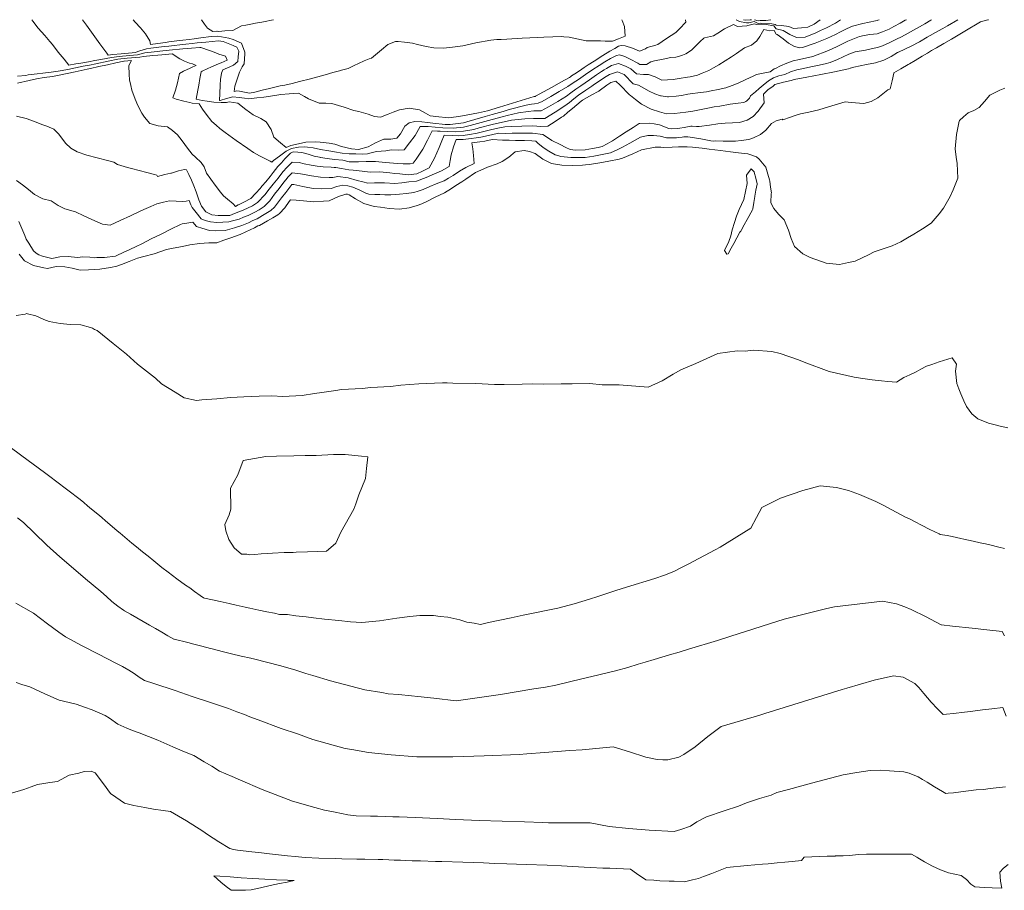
# Model space of a CAD drawing. Header units: inches. Extents: x 11351264 to 11356330, y 6702313 to 6706468.
# Tile 159 of 160: x 11355671 to 11356079, y 6706107 to 6706468. Entities that reach past the tile are written whole.
import ezdxf

# ---------------------------------------------------------------- set-up
doc = ezdxf.new("R2010")
doc.units = ezdxf.units.IN
doc.header["$MEASUREMENT"] = 0
doc.layers.add('Shumate_Contours_clip1', color=7, linetype='Continuous', lineweight=0)

msp = doc.modelspace()

# ---------------------------------------------------------------- linework, layer by layer
at = {"layer": 'Shumate_Contours_clip1'}
for points, elevation in [([(11356059.82, 6706468.13), (11356055.61, 6706465.63), (11356053.65, 6706464.53), (11356051.85, 6706463.52), (11356047.19, 6706460.81), (11356043.97, 6706458.97), (11356040.59, 6706457.21), (11356037.85, 6706455.96), (11356035.22, 6706454.7), (11356035.15, 6706454.66), (11356035.11, 6706454.64), (11356034.93, 6706454.53), (11356032.21, 6706452.89), (11356029.16, 6706451.27), (11356025.75, 6706450.23), (11356022.07, 6706449.53), (11356016.77, 6706448.44), (11356015.39, 6706448.04), (11356015.19, 6706447.97), (11356014.55, 6706447.71), (11356008.8, 6706446.56), (11356003.01, 6706445.43), (11355997.2, 6706444.3), (11355992.07, 6706443.31), (11355991.66, 6706443.17), (11355990.73, 6706442.97), (11355987.55, 6706442.22), (11355984, 6706441.24), (11355983.17, 6706440.42), (11355981.23, 6706439.22), (11355979.32, 6706437.23), (11355979.5, 6706433.63), (11355977.14, 6706430.23), (11355975.03, 6706428.01), (11355972.53, 6706426.49), (11355969.34, 6706425.5), (11355966.49, 6706425.38), (11355963.45, 6706425.15), (11355960.32, 6706424.99), (11355956.84, 6706424.34), (11355952.58, 6706423.83), (11355951.46, 6706423.89), (11355949.67, 6706423.95), (11355949.17, 6706423.9), (11355946.43, 6706423.44), (11355944.54, 6706423.16), (11355943.69, 6706423.05), (11355941.34, 6706422.91), (11355940.09, 6706423), (11355936.11, 6706424.5), (11355934, 6706424.87), (11355931.9, 6706425.19), (11355927.94, 6706425.11), (11355927.75, 6706425.06), (11355925.22, 6706423.4), (11355922.38, 6706421.58), (11355919.53, 6706419.76), (11355916.68, 6706417.95), (11355916.34, 6706417.77), (11355914.5, 6706416.69), (11355912.36, 6706415.47), (11355910.73, 6706415.1), (11355908.34, 6706414.65), (11355905.35, 6706414.11), (11355901.35, 6706414.06), (11355899.13, 6706414.25), (11355897.28, 6706415.1), (11355895.03, 6706416.35), (11355891.52, 6706418.03), (11355888.87, 6706419.75), (11355887.84, 6706420.57), (11355883.46, 6706421.02), (11355877.78, 6706421.03), (11355875.05, 6706421), (11355872.32, 6706420.98), (11355869.38, 6706421.01), (11355866.53, 6706420.42), (11355862.1, 6706419.46), (11355860.1, 6706419.13), (11355858.06, 6706418.83), (11355854.74, 6706418.45), (11355854.01, 6706418.4), (11355851.77, 6706418.49), (11355850.73, 6706415.36), (11355849.75, 6706412.11), (11355849.4, 6706409.72), (11355848.92, 6706407.24), (11355845.74, 6706405.43), (11355842.88, 6706404.22), (11355839.4, 6706402.74), (11355835.37, 6706401.2), (11355832.25, 6706400.84), (11355829.27, 6706400.47), (11355826.35, 6706400.18), (11355822.11, 6706400.42), (11355820, 6706400.44), (11355817.91, 6706400.42), (11355815.22, 6706400.38), (11355813.1, 6706400.86), (11355810.82, 6706401.42), (11355807.1, 6706402.55), (11355802.81, 6706403.04), (11355800.65, 6706402.69), (11355799.12, 6706402.68), (11355795.62, 6706402.88), (11355791.83, 6706403.43), (11355789.68, 6706403.73), (11355787.3, 6706404.18), (11355783.78, 6706404.63), (11355782.1, 6706402.92), (11355781.19, 6706401.77), (11355780.31, 6706400.67), (11355778.48, 6706398.18), (11355776.53, 6706395.74), (11355774.56, 6706393.02), (11355772.18, 6706390.65), (11355770.14, 6706389.33), (11355768.36, 6706388.23), (11355765.54, 6706386.98), (11355763.7, 6706386.16), (11355761.78, 6706385.42), (11355758.46, 6706384.51), (11355758.1, 6706384.38), (11355757.6, 6706384.33), (11355752.61, 6706384.03), (11355750, 6706384.29), (11355747.69, 6706384.79), (11355746.12, 6706385.51), (11355743.96, 6706388.14), (11355742.28, 6706390.25), (11355742.05, 6706390.75), (11355741.8, 6706391.32), (11355741.06, 6706393.11), (11355739.85, 6706392.84), (11355738.38, 6706392.74), (11355735.76, 6706392.9), (11355732.96, 6706393.04), (11355730.5, 6706392.4), (11355727.76, 6706391.72), (11355725.18, 6706390.61), (11355723.23, 6706389.8), (11355721.02, 6706388.83), (11355716.74, 6706386.8), (11355712.52, 6706384.81), (11355708.38, 6706382.92), (11355705.17, 6706383.38), (11355700.73, 6706385.2), (11355697.38, 6706386.84), (11355694.01, 6706388.45), (11355689.47, 6706389.64), (11355686.81, 6706391.02), (11355683.83, 6706392.96), (11355680.46, 6706393.81), (11355676.91, 6706395.67), (11355674.44, 6706397.64), (11355671.98, 6706399.63), (11355669.46, 6706401.47)], 1394), ([(11356048.98, 6706468.13), (11356048.65, 6706467.93), (11356046.18, 6706466.45), (11356043.99, 6706465.18), (11356041.47, 6706463.73), (11356039.35, 6706462.55), (11356036.59, 6706461.06), (11356036, 6706460.76), (11356035.05, 6706460.32), (11356031.34, 6706458.47), (11356028.67, 6706457.34), (11356026.54, 6706456.57), (11356025.21, 6706456.27), (11356021.59, 6706455.5), (11356017.3, 6706454.73), (11356014.74, 6706453.78), (11356009.98, 6706451.68), (11356006.95, 6706450.38), (11356004.81, 6706449.88), (11356001.63, 6706449.08), (11355998.93, 6706448.51), (11355995.94, 6706447.92), (11355993.11, 6706447.35), (11355990.5, 6706446.56), (11355988.07, 6706445.46), (11355985.64, 6706444.8), (11355983.43, 6706444.03), (11355981.38, 6706442.71), (11355979.17, 6706440.98), (11355977.55, 6706439.59), (11355975.92, 6706438.2), (11355973.96, 6706436.52), (11355973.51, 6706435.63), (11355972.42, 6706434.49), (11355971.9, 6706434.14), (11355971.18, 6706433.77), (11355968.8, 6706433.55), (11355965.51, 6706433.11), (11355961.12, 6706432.28), (11355958.85, 6706431.92), (11355956.84, 6706431.53), (11355954.86, 6706431.15), (11355952.71, 6706430.71), (11355949.95, 6706430.15), (11355947.06, 6706429.77), (11355942.36, 6706429.16), (11355939, 6706429.12), (11355936.11, 6706429.92), (11355932.64, 6706430.96), (11355928.73, 6706433.11), (11355926.24, 6706434.98), (11355924.12, 6706436.73), (11355923.74, 6706436.99), (11355923.62, 6706437.03), (11355919.85, 6706440.99), (11355918.07, 6706442.6), (11355916.02, 6706442.09), (11355914.3, 6706440.93), (11355911.09, 6706438.6), (11355910.94, 6706438.52), (11355907.8, 6706436.76), (11355904.22, 6706434.69), (11355903.65, 6706434.3), (11355901.88, 6706432.82), (11355900.01, 6706431.26), (11355898.15, 6706429.71), (11355896.28, 6706428.17), (11355895.49, 6706427.66), (11355892.86, 6706425.89), (11355889.91, 6706423.91), (11355887.01, 6706423.78), (11355883.67, 6706424.11), (11355879.07, 6706424), (11355874.92, 6706423.83), (11355872.05, 6706423.75), (11355868.44, 6706422.94), (11355865.57, 6706422.35), (11355860.59, 6706421.08), (11355857.34, 6706420.52), (11355854.78, 6706420.16), (11355852.84, 6706420), (11355850.29, 6706420.09), (11355846.82, 6706420.25), (11355845.57, 6706417.2), (11355844.74, 6706415.17), (11355842.78, 6706410.76), (11355840.67, 6706406.62), (11355837.84, 6706405.26), (11355835.46, 6706404.21), (11355831.89, 6706403.84), (11355828.45, 6706404.2), (11355826.34, 6706404.4), (11355824.31, 6706404.6), (11355820.15, 6706405.04), (11355816.18, 6706404.94), (11355812.83, 6706405.35), (11355809.13, 6706405.78), (11355807.3, 6706405.84), (11355804.25, 6706406.44), (11355801.93, 6706406.76), (11355801.18, 6706406.8), (11355799.99, 6706406.92), (11355796.72, 6706407.11), (11355794.14, 6706407.39), (11355791.63, 6706407.74), (11355788.85, 6706408.36), (11355786.72, 6706408.89), (11355783.85, 6706409), (11355781.78, 6706406.98), (11355780.01, 6706405.09), (11355777.96, 6706402.45), (11355775.89, 6706399.92), (11355773.71, 6706397.15), (11355772.59, 6706395.66), (11355769.44, 6706392.29), (11355767.43, 6706390.94), (11355763.54, 6706389.16), (11355759.93, 6706387.8), (11355758.01, 6706386.92), (11355755.34, 6706386.86), (11355753.07, 6706386.86), (11355750.54, 6706387.19), (11355747.97, 6706388.42), (11355746.18, 6706390.72), (11355745.15, 6706393.39), (11355743.99, 6706396.7), (11355743.03, 6706399.2), (11355742.03, 6706401.61), (11355741, 6706403.92), (11355739.95, 6706405.81), (11355739.2, 6706405.93), (11355736.63, 6706405.44), (11355733.72, 6706404.52), (11355733.56, 6706404.48), (11355730.95, 6706403.89), (11355727.95, 6706403.13), (11355727.65, 6706403.65), (11355726.73, 6706403.86), (11355724.05, 6706404.64), (11355719.79, 6706405.75), (11355717.79, 6706406.32), (11355715.51, 6706406.84), (11355711.39, 6706408.1), (11355709.86, 6706409.02), (11355707.22, 6706409.71), (11355702.93, 6706410.81), (11355698.61, 6706411.87), (11355694.63, 6706413.36), (11355692.06, 6706414.89), (11355689.87, 6706416.92), (11355687.11, 6706420.62), (11355685.04, 6706422.73), (11355682.03, 6706423.9), (11355680.05, 6706424.67), (11355676.89, 6706425.93), (11355673.46, 6706427.11), (11355669.47, 6706428.1)], 1396), ([(11356027.26, 6706468.13), (11356026.72, 6706467.92), (11356026.4, 6706467.8), (11356025.71, 6706467.67), (11356020.51, 6706466.54), (11356016.25, 6706465.4), (11356013.92, 6706464.44), (11356011.28, 6706463.09), (11356009.18, 6706462.05), (11356005.59, 6706460.35), (11356000.65, 6706458.34), (11355995.49, 6706456.56), (11355994.38, 6706456.45), (11355992.17, 6706456.94), (11355989.64, 6706458.43), (11355987.41, 6706460.14), (11355984.9, 6706462), (11355984.48, 6706462.16), (11355983.66, 6706463.68), (11355981.89, 6706463.56), (11355979.42, 6706464.05), (11355977.8, 6706461.2), (11355976.51, 6706459.38), (11355974.28, 6706457.5), (11355971.42, 6706456.4), (11355968.03, 6706454.1), (11355965.99, 6706452.77), (11355963.33, 6706451.04), (11355960.79, 6706449.45), (11355958.62, 6706448.21), (11355956.56, 6706447.06), (11355953.84, 6706445.96), (11355951.96, 6706445.18), (11355948.92, 6706444.45), (11355947.77, 6706444.33), (11355944.34, 6706443.68), (11355943.43, 6706443.55), (11355941.85, 6706443.37), (11355937.17, 6706443.04), (11355934.36, 6706444.48), (11355931.54, 6706445.41), (11355929.47, 6706445.43), (11355926.6, 6706445.61), (11355924.32, 6706447.69), (11355922, 6706448.9), (11355919.16, 6706449.97), (11355916.25, 6706449.06), (11355914.18, 6706447.92), (11355913.18, 6706447.29), (11355912.06, 6706446.57), (11355910.09, 6706445.23), (11355907.06, 6706443.18), (11355905.33, 6706441.98), (11355903.5, 6706440.73), (11355901.45, 6706439.35), (11355899.44, 6706437.85), (11355897.57, 6706436.44), (11355893.96, 6706434.23), (11355890.19, 6706431.95), (11355887.15, 6706430.39), (11355884.09, 6706430.26), (11355881.67, 6706430), (11355877.68, 6706429.53), (11355873.01, 6706428.32), (11355870.94, 6706427.86), (11355865.3, 6706426.31), (11355857.69, 6706424.19), (11355854.85, 6706423.61), (11355850.55, 6706423.12), (11355846.25, 6706423.29), (11355843.11, 6706423.58), (11355840.21, 6706423.78), (11355836.92, 6706423.78), (11355834.77, 6706420.07), (11355832.41, 6706417.08), (11355830.31, 6706414.15), (11355827.96, 6706414.02), (11355824.99, 6706414.12), (11355822.61, 6706413.78), (11355818.85, 6706413.47), (11355816.63, 6706412.89), (11355815, 6706412.5), (11355812.78, 6706412.41), (11355810.24, 6706412.43), (11355807.7, 6706412.43), (11355807.4, 6706412.51), (11355804.57, 6706412.81), (11355801.43, 6706413.27), (11355799.07, 6706413.69), (11355795.52, 6706414.26), (11355792.57, 6706414.93), (11355790.12, 6706415.27), (11355789.01, 6706415.41), (11355786.49, 6706415.26), (11355783.55, 6706414.77), (11355781.37, 6706413.65), (11355778.62, 6706411.58), (11355776.01, 6706409.67), (11355775.8, 6706409.46), (11355775.43, 6706408.98), (11355774.72, 6706409.45), (11355772.79, 6706410.37), (11355770.25, 6706411.71), (11355767.73, 6706413.06), (11355765.38, 6706414.65), (11355760.54, 6706418.08), (11355756, 6706421.38), (11355753.88, 6706423.01), (11355752.33, 6706424.35), (11355750.48, 6706425.89), (11355748.13, 6706428.88), (11355746.64, 6706431.08), (11355745.3, 6706433.27), (11355742.34, 6706433.52), (11355741.36, 6706433.72), (11355738.91, 6706434.29), (11355735.71, 6706435.1), (11355734.38, 6706435.69), (11355735.42, 6706438.9), (11355736.23, 6706441.94), (11355737.11, 6706445.79), (11355738.82, 6706446.71), (11355741.53, 6706448.02), (11355742.68, 6706448.57), (11355743.99, 6706449.16), (11355742.55, 6706449.77), (11355741.28, 6706450.14), (11355739.17, 6706450.98), (11355737.27, 6706451.84), (11355734.06, 6706453.94), (11355729.7, 6706453.56), (11355728.16, 6706453.41), (11355726, 6706453.23), (11355722.21, 6706452.89), (11355720.69, 6706452.59), (11355715.32, 6706452.15), (11355711.51, 6706451.69), (11355707.54, 6706450.86), (11355702.37, 6706449.8), (11355699.8, 6706449.29), (11355697.1, 6706448.79), (11355694.01, 6706448.16), (11355690.74, 6706447.5), (11355686.75, 6706446.84), (11355683.81, 6706446.37), (11355682.63, 6706446.21), (11355680.35, 6706445.93), (11355678.06, 6706445.65), (11355674.37, 6706445.23), (11355673.33, 6706445.04), (11355669.85, 6706444.75)], 1400), ([(11356038.53, 6706468.13), (11356038.11, 6706467.88), (11356035.95, 6706466.68), (11356033.4, 6706465.28), (11356031.46, 6706464.26), (11356028.65, 6706463.06), (11356026.46, 6706462.28), (11356023.4, 6706461.92), (11356021.04, 6706461.56), (11356019.14, 6706461.14), (11356017.01, 6706460.28), (11356014.33, 6706459.19), (11356012.05, 6706458.07), (11356009.58, 6706456.92), (11356006.22, 6706455.38), (11355999.78, 6706452.91), (11355994.23, 6706451.67), (11355991.66, 6706451.03), (11355989.03, 6706450.15), (11355986.33, 6706448.98), (11355984.25, 6706447.89), (11355983.7, 6706447.74), (11355982.02, 6706446.51), (11355979.81, 6706446.12), (11355976.33, 6706445.36), (11355974.97, 6706444.7), (11355971.95, 6706443.3), (11355968.74, 6706441.79), (11355966.31, 6706440.86), (11355963.6, 6706439.9), (11355960.52, 6706439.15), (11355957.6, 6706438.58), (11355955.59, 6706438.24), (11355953.17, 6706437.9), (11355948.94, 6706437.35), (11355947.97, 6706437.21), (11355945.3, 6706436.74), (11355943.01, 6706436.36), (11355939.92, 6706436.14), (11355939.49, 6706436.16), (11355936.8, 6706436.49), (11355936.64, 6706436.51), (11355936.54, 6706436.56), (11355934.28, 6706437.38), (11355931.92, 6706438.5), (11355929.7, 6706439.76), (11355927.47, 6706441.02), (11355925.18, 6706441.54), (11355921.55, 6706445.41), (11355918.75, 6706446.46), (11355915.4, 6706445.35), (11355914.04, 6706444.56), (11355912.55, 6706443.63), (11355908.6, 6706440.94), (11355908.11, 6706440.6), (11355905.67, 6706438.94), (11355902.55, 6706436.83), (11355900.57, 6706435.26), (11355898.79, 6706433.83), (11355896.93, 6706432.37), (11355892.87, 6706429.78), (11355888.54, 6706427.13), (11355886.02, 6706427.08), (11355883.88, 6706427.19), (11355880.36, 6706426.98), (11355877.53, 6706426.7), (11355874.73, 6706426.51), (11355866.82, 6706424.68), (11355861.38, 6706423.29), (11355859.12, 6706422.65), (11355854.81, 6706421.87), (11355851.69, 6706421.57), (11355848.27, 6706421.7), (11355845.21, 6706421.85), (11355844.09, 6706421.94), (11355841.87, 6706422.02), (11355839.97, 6706418.19), (11355838, 6706414.38), (11355835.3, 6706410.24), (11355833.98, 6706408.59), (11355832.75, 6706408.32), (11355829.79, 6706408.41), (11355827.48, 6706408.47), (11355822.47, 6706408.92), (11355818.31, 6706409.37), (11355817.11, 6706409.32), (11355814.55, 6706409.31), (11355811.26, 6706409.16), (11355807.5, 6706409.13), (11355804.85, 6706409.83), (11355801.31, 6706410.19), (11355798.35, 6706410.57), (11355795.56, 6706410.95), (11355795.39, 6706410.98), (11355795.12, 6706411.04), (11355792.91, 6706411.56), (11355790.46, 6706412.31), (11355787.84, 6706412.98), (11355784.52, 6706413.32), (11355783.89, 6706413.19), (11355783.67, 6706413.1), (11355783.16, 6706412.71), (11355780.73, 6706410.35), (11355779.35, 6706408.78), (11355777.92, 6706407.27), (11355775.96, 6706404.74), (11355774.73, 6706403.13), (11355772.88, 6706400.94), (11355771.33, 6706399.15), (11355770.86, 6706398.58), (11355770.63, 6706398.27), (11355768.61, 6706396.04), (11355766.7, 6706393.92), (11355766.46, 6706393.76), (11355763.99, 6706392.53), (11355761.56, 6706391.31), (11355761.49, 6706391.28), (11355760.32, 6706390.68), (11355759.3, 6706391.73), (11355757.06, 6706393.67), (11355755.31, 6706395.06), (11355754.14, 6706396.54), (11355751.83, 6706399.45), (11355750.09, 6706401.95), (11355748.35, 6706404.53), (11355747.32, 6706407.11), (11355746.06, 6706408.96), (11355743.78, 6706411.05), (11355742.36, 6706412.36), (11355740.42, 6706414.87), (11355738.25, 6706417.83), (11355736.32, 6706420.41), (11355734.2, 6706422.22), (11355732.14, 6706423.67), (11355728.22, 6706424.17), (11355724.78, 6706425.01), (11355722.54, 6706427.7), (11355721.45, 6706429.42), (11355719.85, 6706432.58), (11355718.76, 6706435.2), (11355717.35, 6706438.86), (11355716.86, 6706440.88), (11355716.39, 6706443.23), (11355716.28, 6706445.37), (11355716.07, 6706449.11), (11355717.16, 6706451.17), (11355714.19, 6706450.96), (11355713.97, 6706450.94), (11355710.71, 6706450.2), (11355707.2, 6706449.42), (11355703.7, 6706448.65), (11355700.21, 6706447.89), (11355698.81, 6706447.61), (11355693.87, 6706446.54), (11355690.51, 6706445.83), (11355687.16, 6706445.12), (11355684.36, 6706444.62), (11355680.92, 6706444.14), (11355677.72, 6706443.64), (11355674.69, 6706442.95), (11355669.87, 6706441.86)], 1398), ([(11356072.56, 6706468.13), (11356072.37, 6706468.08), (11356069.3, 6706467.21), (11356062.73, 6706463.32), (11356057.21, 6706460.05), (11356054.07, 6706458.3), (11356051.01, 6706456.51), (11356049.02, 6706455.34), (11356047.26, 6706454.28), (11356045.13, 6706452.99), (11356042.18, 6706451.24), (11356039.8, 6706449.81), (11356039.24, 6706449.48), (11356036.28, 6706447.74), (11356033.41, 6706446.02), (11356033.35, 6706445.96), (11356033.33, 6706445.89), (11356032.64, 6706442.71), (11356031.89, 6706439.46), (11356030.87, 6706439), (11356028.74, 6706437.35), (11356026.66, 6706435.71), (11356023.98, 6706434.13), (11356020.95, 6706433.32), (11356015.64, 6706433.83), (11356013.17, 6706434.07), (11356009, 6706432.85), (11356006.25, 6706432.05), (11356002.24, 6706430.75), (11355998.1, 6706429.75), (11355994.61, 6706429.1), (11355992.43, 6706428.42), (11355990.52, 6706427.63), (11355987.31, 6706426.54), (11355987.05, 6706426.86), (11355984.5, 6706426.14), (11355982.64, 6706425.06), (11355980.24, 6706422.29), (11355978.02, 6706420.55), (11355975.15, 6706419.08), (11355973.2, 6706418.37), (11355970.08, 6706417.96), (11355967.61, 6706417.73), (11355966.31, 6706417.68), (11355962.59, 6706417.75), (11355959.23, 6706417.86), (11355958.49, 6706417.8), (11355957.45, 6706417.87), (11355953.27, 6706418.72), (11355952.44, 6706418.83), (11355947.96, 6706419.51), (11355946.26, 6706419.49), (11355945.6, 6706419.39), (11355944.19, 6706419.25), (11355943.21, 6706419.17), (11355939.02, 6706419.13), (11355936.4, 6706419.84), (11355933.64, 6706420.12), (11355931.26, 6706420.09), (11355928.27, 6706419.4), (11355923.87, 6706416.97), (11355920.83, 6706415.28), (11355918.6, 6706414.19), (11355915.8, 6706412.92), (11355911.73, 6706412.04), (11355908.87, 6706411.47), (11355905.4, 6706410.99), (11355902.79, 6706410.91), (11355899.4, 6706410.94), (11355895.23, 6706411.35), (11355894.82, 6706411.47), (11355894.36, 6706411.63), (11355892.89, 6706412.09), (11355890.28, 6706413.53), (11355887.88, 6706415.09), (11355885.71, 6706416.9), (11355884.86, 6706417.71), (11355883.25, 6706417.94), (11355880.21, 6706417.98), (11355876.48, 6706418.04), (11355873.79, 6706418.11), (11355871.11, 6706418.19), (11355866.81, 6706418.38), (11355863.71, 6706417.73), (11355861.66, 6706417.45), (11355858.34, 6706417.08), (11355858.69, 6706414.57), (11355859.04, 6706411.8), (11355859.27, 6706408.52), (11355855.78, 6706406.88), (11355853.22, 6706405.24), (11355850.59, 6706403.55), (11355848.7, 6706402.34), (11355846.8, 6706401.3), (11355843.55, 6706399.99), (11355840.86, 6706398.89), (11355838.21, 6706397.76), (11355836.1, 6706396.96), (11355834.33, 6706396.42), (11355831.3, 6706396.1), (11355828.28, 6706395.79), (11355824.72, 6706395.44), (11355823.42, 6706395.46), (11355822.24, 6706395.51), (11355820.17, 6706395.6), (11355818.1, 6706395.68), (11355815.68, 6706395.76), (11355814.34, 6706396.12), (11355811.86, 6706397.4), (11355808.97, 6706398.65), (11355806.9, 6706399.25), (11355804.83, 6706399.54), (11355802.28, 6706398.91), (11355799.95, 6706398.08), (11355796.17, 6706397.92), (11355792.66, 6706398.11), (11355790.34, 6706398.51), (11355788.21, 6706398.96), (11355784.56, 6706399.78), (11355783.62, 6706399.81), (11355781.19, 6706396.46), (11355779.46, 6706394.27), (11355776.55, 6706390.38), (11355774.98, 6706388.98), (11355771.49, 6706386.85), (11355769.28, 6706385.54), (11355767.56, 6706384.78), (11355765.75, 6706383.93), (11355763.01, 6706382.82), (11355759.92, 6706381.73), (11355756.07, 6706380.73), (11355752.2, 6706380.5), (11355749.54, 6706380.71), (11355746.3, 6706381.66), (11355744.58, 6706382.18), (11355744.12, 6706382.39), (11355742.66, 6706384.09), (11355739.32, 6706383.59), (11355738.25, 6706383.41), (11355737.46, 6706383.15), (11355733.45, 6706381.19), (11355729.42, 6706379.2), (11355725.37, 6706377.19), (11355721.73, 6706375.34), (11355721.43, 6706375.23), (11355719.12, 6706374.11), (11355716.44, 6706372.83), (11355713.75, 6706371.55), (11355711.08, 6706370.27), (11355710.57, 6706370.08), (11355705.97, 6706369.48), (11355702.83, 6706369.46), (11355701.98, 6706369.41), (11355699.89, 6706369.63), (11355696.94, 6706369.77), (11355694.84, 6706369.51), (11355690.88, 6706369.89), (11355687.51, 6706369.84), (11355684.16, 6706369.05), (11355680.25, 6706370.01), (11355678.76, 6706370.63), (11355677.58, 6706371.36), (11355676.58, 6706372.22), (11355674.59, 6706375.39), (11355673.46, 6706377.11), (11355672.94, 6706378.61), (11355672.6, 6706379.58), (11355670.4, 6706384.36)], 1392), ([(11356011.21, 6706468.13), (11356009.19, 6706466.75), (11356005.39, 6706464.8), (11356002.93, 6706463.58), (11356000.95, 6706462.65), (11355996.61, 6706460.93), (11355993, 6706460.73), (11355990.15, 6706461.97), (11355987.47, 6706463.71), (11355984.48, 6706464.34), (11355983.59, 6706465.51), (11355980.35, 6706466.15), (11355978.27, 6706466.28), (11355976.37, 6706466.15), (11355975.57, 6706466.4), (11355972.82, 6706465.75), (11355972.42, 6706465.59), (11355968.57, 6706465.36), (11355966.88, 6706466.13), (11355963.12, 6706464.29), (11355960.38, 6706462.5), (11355958.6, 6706461.46), (11355954.83, 6706460.57), (11355954.5, 6706460.41), (11355953, 6706459.06), (11355951.24, 6706457.28), (11355949.42, 6706455.53), (11355947.14, 6706454), (11355945.66, 6706453.35), (11355945.31, 6706453.24), (11355944.42, 6706452.98), (11355942.98, 6706452.57), (11355940.8, 6706452.39), (11355937.68, 6706451.76), (11355934.12, 6706451.04), (11355932.53, 6706450.59), (11355930.71, 6706449.58), (11355927.95, 6706449.52), (11355927.21, 6706450.07), (11355923.98, 6706451.8), (11355921.8, 6706452.9), (11355919.57, 6706453.53), (11355918.31, 6706453.27), (11355915.88, 6706452.03), (11355913.45, 6706450.6), (11355911.1, 6706449.1), (11355908.49, 6706447.4), (11355905.53, 6706445.4), (11355902.54, 6706443.36), (11355900.34, 6706441.9), (11355898.18, 6706440.37), (11355894.59, 6706438.28), (11355891.12, 6706436.27), (11355887.47, 6706434.16), (11355885.82, 6706433.5), (11355884.3, 6706433.29), (11355883.03, 6706433.11), (11355880.8, 6706432.73), (11355873.87, 6706430.87), (11355871.36, 6706430.09), (11355866.79, 6706428.85), (11355863.8, 6706427.92), (11355859.63, 6706426.74), (11355856.27, 6706425.7), (11355854.88, 6706425.39), (11355851.59, 6706424.97), (11355849.41, 6706424.66), (11355847.28, 6706424.72), (11355842.11, 6706425.27), (11355840, 6706425.47), (11355837.59, 6706425.71), (11355834.73, 6706425.86), (11355832.34, 6706425.41), (11355830.55, 6706423.97), (11355828.75, 6706420.75), (11355827.17, 6706418.93), (11355824.75, 6706418.54), (11355821.88, 6706418.54), (11355820.8, 6706418.2), (11355818.44, 6706417.12), (11355815.28, 6706415.38), (11355811.33, 6706414.34), (11355808.48, 6706414.54), (11355804.24, 6706415.58), (11355801.52, 6706416.46), (11355799.17, 6706416.92), (11355795.41, 6706417.33), (11355793.56, 6706417.53), (11355789.42, 6706417.36), (11355785.15, 6706416.42), (11355783.28, 6706416.01), (11355781.32, 6706415.07), (11355778.95, 6706416.99), (11355776.27, 6706419.41), (11355775.06, 6706422.62), (11355773.04, 6706425.71), (11355770.85, 6706427.16), (11355767.62, 6706428.69), (11355764.64, 6706430.88), (11355761.29, 6706433.56), (11355757.72, 6706434.01), (11355756.55, 6706433.78), (11355754.43, 6706433.77), (11355751.38, 6706433.96), (11355748.51, 6706434.37), (11355746.55, 6706434.6), (11355744.03, 6706435.2), (11355744.71, 6706438.87), (11355745.08, 6706440.91), (11355745.59, 6706443.76), (11355746.09, 6706446.54), (11355746.46, 6706446.72), (11355746.81, 6706446.88), (11355750.37, 6706448.54), (11355753.32, 6706449.83), (11355754.34, 6706450.27), (11355756.86, 6706451.34), (11355756.15, 6706452.98), (11355753.4, 6706453.81), (11355751.48, 6706454.6), (11355749.56, 6706455.34), (11355745.93, 6706456.53), (11355745.75, 6706456.59), (11355745.69, 6706456.62), (11355745.52, 6706456.65), (11355742.06, 6706456.36), (11355738.41, 6706456.02), (11355737.07, 6706455.88), (11355734.16, 6706455.63), (11355730.2, 6706455.26), (11355726.65, 6706454.86), (11355722.77, 6706454.4), (11355719.66, 6706453.59), (11355716.39, 6706453.27), (11355712.13, 6706452.86), (11355708.93, 6706452.49), (11355704.45, 6706451.64), (11355701.92, 6706451.17), (11355699.39, 6706450.71), (11355695.34, 6706450), (11355694.14, 6706449.77), (11355691.17, 6706449.3), (11355689.25, 6706451.76), (11355686.84, 6706454.6), (11355684.36, 6706457.77), (11355683.34, 6706459.03), (11355681.19, 6706461.6), (11355678.42, 6706464.65), (11355676.2, 6706467.52), (11355675.88, 6706468.13)], 1402), ([(11355946.96, 6706468.13), (11355947.06, 6706467.08), (11355944.44, 6706464.3), (11355942.88, 6706462.75), (11355940.98, 6706461.56), (11355939.1, 6706460.34), (11355937.23, 6706459.07), (11355935.52, 6706457.89), (11355935.29, 6706457.81), (11355934.59, 6706457.55), (11355931.02, 6706456.53), (11355930.39, 6706456.08), (11355927.84, 6706455.11), (11355924.9, 6706456.3), (11355921.96, 6706457.34), (11355920.33, 6706457.41), (11355919.1, 6706457.13), (11355917.64, 6706456.24), (11355915.54, 6706455.05), (11355912.72, 6706453.31), (11355909.01, 6706450.92), (11355906.63, 6706449.36), (11355904.9, 6706448.23), (11355903.99, 6706447.62), (11355901.67, 6706446.08), (11355899.67, 6706444.78), (11355899.21, 6706444.48), (11355898.77, 6706444.17), (11355895.19, 6706442.17), (11355891.61, 6706440.17), (11355888.04, 6706438.19), (11355884.74, 6706436.37), (11355884.62, 6706436.32), (11355884.5, 6706436.31), (11355884.41, 6706436.3), (11355884.24, 6706436.27), (11355876.97, 6706434.04), (11355869.75, 6706431.82), (11355864.79, 6706430.28), (11355861.08, 6706429.55), (11355854.51, 6706428.26), (11355851.89, 6706427.87), (11355848.6, 6706427.4), (11355847.52, 6706427.5), (11355844.71, 6706427.84), (11355841.11, 6706428.27), (11355839.13, 6706429.31), (11355836.58, 6706430.71), (11355832.3, 6706431.45), (11355828.38, 6706430.77), (11355825.71, 6706429.8), (11355823.6, 6706428.95), (11355820.42, 6706427.72), (11355818.01, 6706428.04), (11355815.39, 6706428.94), (11355811.43, 6706429.99), (11355809.41, 6706430.53), (11355805.34, 6706431.8), (11355802.98, 6706432.56), (11355800.32, 6706433.32), (11355797.75, 6706433.53), (11355795.07, 6706433.56), (11355790.66, 6706435.32), (11355788.9, 6706436.29), (11355786.5, 6706437.62), (11355782.6, 6706437.38), (11355779.14, 6706437.09), (11355776.68, 6706436.67), (11355772.09, 6706436.05), (11355769.17, 6706435.66), (11355765.79, 6706435.28), (11355764.08, 6706435.57), (11355761.82, 6706435.83), (11355759.21, 6706436.19), (11355756.59, 6706435.48), (11355754.01, 6706434.66), (11355753.86, 6706434.67), (11355753.68, 6706434.7), (11355753.79, 6706437.36), (11355753.96, 6706441.13), (11355754.15, 6706443.36), (11355754.54, 6706445.95), (11355755.07, 6706447.29), (11355758.03, 6706448.56), (11355759.54, 6706449.22), (11355761.22, 6706450.83), (11355761.37, 6706452.76), (11355761.72, 6706455.09), (11355760.84, 6706456.74), (11355759.32, 6706457.45), (11355755.14, 6706459.04), (11355753.33, 6706459.36), (11355747.96, 6706458.87), (11355744.42, 6706458.46), (11355742.37, 6706458.25), (11355739.71, 6706457.97), (11355737.18, 6706457.67), (11355734.85, 6706457.4), (11355732.7, 6706457.19), (11355730.71, 6706456.97), (11355727.37, 6706456.55), (11355725.19, 6706456.27), (11355723.36, 6706455.99), (11355720.61, 6706455.18), (11355718.66, 6706454.56), (11355717.49, 6706454.42), (11355712.85, 6706454), (11355709.51, 6706453.66), (11355707.5, 6706453.47), (11355706.89, 6706454.19), (11355704.11, 6706458.07), (11355701.33, 6706461.96), (11355698.55, 6706465.83), (11355696.88, 6706468.13)], 1404), ([(11355920.5, 6706468.13), (11355920.69, 6706467.83), (11355921.6, 6706465.33), (11355921.91, 6706461.36), (11355919.19, 6706460.18), (11355916.6, 6706459.16), (11355916.48, 6706459.24), (11355913.68, 6706459.24), (11355911.63, 6706459.36), (11355908.75, 6706459.42), (11355905.8, 6706459.34), (11355901.86, 6706460.21), (11355898.64, 6706460.86), (11355896.46, 6706461.07), (11355895.47, 6706461.13), (11355891.9, 6706461.04), (11355888.13, 6706460.93), (11355885.62, 6706460.79), (11355879.26, 6706460.44), (11355872.87, 6706460.04), (11355870.56, 6706459.97), (11355868.68, 6706459.88), (11355866.15, 6706459.57), (11355860.03, 6706458.51), (11355854.65, 6706457.35), (11355849.26, 6706456.56), (11355846.45, 6706456.33), (11355842.52, 6706456.45), (11355839.42, 6706457.03), (11355835.75, 6706457.9), (11355833.78, 6706458.37), (11355830.34, 6706458.86), (11355827.75, 6706459.12), (11355827.17, 6706459.12), (11355826.67, 6706459.06), (11355823.47, 6706457.88), (11355820.81, 6706455.67), (11355816.74, 6706452.21), (11355815.77, 6706451.85), (11355813.63, 6706451.09), (11355811.36, 6706450.01), (11355809.53, 6706449.13), (11355806.99, 6706447.91), (11355803.74, 6706447.01), (11355803.38, 6706446.92), (11355800.64, 6706446.16), (11355797.56, 6706445.31), (11355794.49, 6706444.48), (11355791.4, 6706443.65), (11355786.84, 6706442.46), (11355783.84, 6706441.72), (11355780.79, 6706440.98), (11355778.83, 6706440.68), (11355774.36, 6706439.58), (11355771.33, 6706438.84), (11355768.36, 6706438.09), (11355766.18, 6706437.6), (11355761.96, 6706438.42), (11355760.86, 6706438.62), (11355759.76, 6706438.32), (11355760.03, 6706440.56), (11355760.76, 6706442.63), (11355761.92, 6706446.39), (11355763.1, 6706448.63), (11355763.95, 6706449.8), (11355764.13, 6706453.97), (11355764.17, 6706454.68), (11355762.83, 6706458.36), (11355759.32, 6706459.87), (11355757.59, 6706460.47), (11355753.04, 6706461.34), (11355750.28, 6706461.12), (11355745.88, 6706460.56), (11355743.13, 6706460.21), (11355741.04, 6706459.96), (11355738.48, 6706459.64), (11355735.93, 6706459.31), (11355732.7, 6706458.88), (11355731.23, 6706458.71), (11355728.06, 6706458.26), (11355725.07, 6706457.82), (11355724.83, 6706459.41), (11355722.94, 6706462.29), (11355720.88, 6706464.8), (11355718.75, 6706467.16), (11355717.88, 6706468.13)], 1406), ([(11355776.06, 6706468.13), (11355775.3, 6706467.97), (11355772.61, 6706467.4), (11355771.19, 6706467.14), (11355768.64, 6706466.62), (11355766.64, 6706466.21), (11355764.66, 6706465.84), (11355762.79, 6706465.61), (11355759.16, 6706463.69), (11355755.95, 6706463.51), (11355753.45, 6706463.27), (11355752.73, 6706463.41), (11355752.63, 6706463.4), (11355750.95, 6706463.17), (11355748.68, 6706464.65), (11355747.44, 6706466.32), (11355746.24, 6706468.13)], 1408), ([(11356002.79, 6706468.13), (11356000.36, 6706466.33), (11355997.69, 6706465.08), (11355995.06, 6706464.8), (11355991.78, 6706464.51), (11355989.82, 6706465.28), (11355986.77, 6706465.69), (11355984.48, 6706465.85), (11355984.11, 6706466.15), (11355982.75, 6706466.41), (11355977.97, 6706466.66), (11355977.1, 6706466.59), (11355975.36, 6706467.32), (11355973.23, 6706466.88), (11355972.3, 6706466.85), (11355969.29, 6706467.36), (11355968.5, 6706467.76), (11355967.97, 6706468.13)], 1404), ([(11355974.37, 6706468.13), (11355973.75, 6706468.01), (11355971.88, 6706467.96), (11355971.01, 6706468.13)], 1406), ([(11355982.39, 6706468.13), (11355980.19, 6706467.85), (11355977.86, 6706467.81), (11355977.1, 6706467.64), (11355975.61, 6706468.13)], 1406), ([(11356079.4, 6706439.7), (11356077.32, 6706438.83), (11356073.16, 6706436.86), (11356070.92, 6706434.26), (11356068.73, 6706431.69), (11356066.47, 6706430.5), (11356064.12, 6706429.43), (11356062.19, 6706427.87), (11356060.57, 6706426.28), (11356060.45, 6706425.97), (11356059.31, 6706420.5), (11356058.77, 6706414.61), (11356059.2, 6706411.12), (11356059.65, 6706408.43), (11356059.9, 6706402.38), (11356057.97, 6706397.58), (11356056.69, 6706394.83), (11356053.88, 6706390.01), (11356052.19, 6706387.55), (11356048.87, 6706383.78), (11356045.27, 6706381.39), (11356041.6, 6706379.11), (11356039.05, 6706377.61), (11356036.21, 6706375.94), (11356032.72, 6706374.36), (11356028.45, 6706372.95), (11356025.23, 6706371.83), (11356022.79, 6706370.6), (11356017.34, 6706368.01), (11356014.51, 6706367.39), (11356010.84, 6706366.57), (11356005.33, 6706367.17), (11355998.63, 6706369.56), (11355995.62, 6706370.97), (11355992.21, 6706374.01), (11355990.8, 6706377.4), (11355989.72, 6706380.81), (11355987.8, 6706385.06), (11355985.48, 6706387.4), (11355983.57, 6706389.88), (11355982.32, 6706392.15), (11355982.52, 6706396.09), (11355982.55, 6706396.37), (11355982.24, 6706398.64), (11355981.89, 6706401.2), (11355981.79, 6706401.72), (11355981.14, 6706404.02), (11355980.31, 6706406.91), (11355977.55, 6706410.31), (11355976.42, 6706411.23), (11355972.86, 6706412.51), (11355968.95, 6706412.92), (11355965.59, 6706413.3), (11355963.5, 6706413.57), (11355961.44, 6706413.82), (11355959.07, 6706414.1), (11355956.77, 6706414.41), (11355953.83, 6706414.88), (11355949.78, 6706415.2), (11355947.61, 6706415.41), (11355945.25, 6706415.39), (11355944.05, 6706415.38), (11355941.46, 6706415.21), (11355937.92, 6706415.14), (11355936.69, 6706415.31), (11355934.43, 6706415.32), (11355928.74, 6706414.13), (11355925.16, 6706412.49), (11355920.76, 6706410.74), (11355919.37, 6706410.28), (11355915.18, 6706409.49), (11355911.35, 6706408.79), (11355907.1, 6706408.02), (11355905.46, 6706407.87), (11355904.21, 6706407.81), (11355900.23, 6706407.59), (11355895.71, 6706407.83), (11355891.36, 6706408.46), (11355887.8, 6706410.27), (11355884.64, 6706412.64), (11355882.18, 6706413.46), (11355879.98, 6706413.88), (11355876.24, 6706413.34), (11355873.63, 6706411.09), (11355870.87, 6706409.37), (11355868.86, 6706408.28), (11355864.81, 6706406.93), (11355862.01, 6706405.73), (11355859.91, 6706404.73), (11355855.83, 6706402), (11355854.12, 6706400.86), (11355851.69, 6706399.29), (11355849.96, 6706398.14), (11355846.97, 6706396.31), (11355843.19, 6706394.51), (11355839.71, 6706392.76), (11355837.62, 6706391.74), (11355835.66, 6706391.12), (11355832.37, 6706390.07), (11355828.31, 6706389.6), (11355824.08, 6706389.86), (11355820.45, 6706390.38), (11355817.82, 6706390.69), (11355813.51, 6706391.94), (11355810.07, 6706393.84), (11355807.42, 6706395.42), (11355806.77, 6706395.7), (11355806.11, 6706395.76), (11355802.97, 6706394.73), (11355799.19, 6706393.05), (11355796.78, 6706392.86), (11355792.82, 6706392.53), (11355788.51, 6706392.97), (11355785.48, 6706393.29), (11355783.19, 6706393.43), (11355782.62, 6706392.69), (11355780.77, 6706390.16), (11355778.53, 6706387.74), (11355777.91, 6706387.23), (11355775.76, 6706385.97), (11355773.58, 6706384.73), (11355770.21, 6706382.83), (11355769.61, 6706382.56), (11355768.13, 6706381.84), (11355764.59, 6706380.19), (11355762.27, 6706379.1), (11355758.41, 6706377.7), (11355755.51, 6706376.67), (11355752.6, 6706375.64), (11355749.28, 6706375.63), (11355745.4, 6706375.26), (11355741.4, 6706374.68), (11355739.55, 6706374.3), (11355736.86, 6706373.79), (11355734.45, 6706373.35), (11355731.71, 6706372.83), (11355726.61, 6706370.98), (11355722.33, 6706369.85), (11355719.68, 6706369.18), (11355716.25, 6706367.82), (11355712.97, 6706366.55), (11355711.07, 6706365.86), (11355708.54, 6706365.36), (11355704.01, 6706364.62), (11355701.82, 6706364.52), (11355699.31, 6706364.39), (11355695.9, 6706364.24), (11355692.53, 6706365.05), (11355689.59, 6706365.56), (11355685.94, 6706365.74), (11355682.32, 6706364.99), (11355680.8, 6706365.21), (11355676.5, 6706366.12), (11355672.86, 6706368.15), (11355670.61, 6706370.91)], 1390), ([(11356080.68, 6706298.88), (11356077.47, 6706299.59), (11356074.82, 6706300.26), (11356072.6, 6706300.83), (11356068.2, 6706302.54), (11356065.75, 6706304.69), (11356063.41, 6706307.73), (11356062.35, 6706310), (11356061.08, 6706312.89), (11356060.26, 6706314.99), (11356059.45, 6706317.2), (11356058.91, 6706322.34), (11356059.29, 6706325.19), (11356057.48, 6706327.91), (11356052.13, 6706326.17), (11356049.09, 6706325.16), (11356046.92, 6706324.44), (11356044.6, 6706323.21), (11356042.66, 6706322.11), (11356039.94, 6706320.77), (11356037.51, 6706319.67), (11356034.49, 6706317.76), (11356030.91, 6706318.07), (11356028.26, 6706318.31), (11356024.31, 6706318.78), (11356019.49, 6706319.5), (11356016.88, 6706319.88), (11356006.49, 6706322.28), (11355996.17, 6706326.04), (11355993.87, 6706327.01), (11355986.27, 6706329.7), (11355982.74, 6706330.52), (11355975.11, 6706331.12), (11355971.69, 6706330.67), (11355968.38, 6706330.74), (11355960.42, 6706329.68), (11355951.25, 6706325.58), (11355945, 6706322.85), (11355941.78, 6706321.14), (11355937.3, 6706318.28), (11355931.49, 6706315.67), (11355919.39, 6706316.75), (11355912.44, 6706316.73), (11355907.28, 6706317.2), (11355899.88, 6706317.15), (11355895.31, 6706317.04), (11355887.9, 6706317.02), (11355883.52, 6706317.09), (11355879.26, 6706316.91), (11355871.75, 6706316.82), (11355867.79, 6706316.86), (11355859.93, 6706317.3), (11355850.49, 6706317.43), (11355848.13, 6706317.56), (11355846.1, 6706317.52), (11355836.37, 6706317.04), (11355828.92, 6706316.53), (11355824.64, 6706316.05), (11355816.51, 6706315.52), (11355812.89, 6706315.19), (11355804.31, 6706314.76), (11355801.91, 6706314.38), (11355796.19, 6706313.46), (11355793.03, 6706313.02), (11355787.91, 6706312.22), (11355779.89, 6706311.85), (11355775.38, 6706312.13), (11355770.11, 6706312.02), (11355763.73, 6706311.77), (11355758.27, 6706311.47), (11355752.61, 6706310.89), (11355746.32, 6706310.47), (11355744.21, 6706310.21), (11355738.96, 6706311.31), (11355735.27, 6706313.71), (11355729.65, 6706317.12), (11355727.1, 6706319.42), (11355719.68, 6706325.29), (11355715.17, 6706329.39), (11355709.62, 6706333.76), (11355702.88, 6706339.23), (11355701.86, 6706339.7), (11355700.97, 6706340.24), (11355700.17, 6706340.46), (11355696.16, 6706341.51), (11355691.77, 6706341.77), (11355687.57, 6706342.06), (11355682.98, 6706342.95), (11355680.88, 6706343.83), (11355677.56, 6706345.33), (11355674.06, 6706346.15), (11355673.75, 6706346.21), (11355673.1, 6706345.97), (11355669.31, 6706345.46)], 1388), ([(11356079.22, 6706248.83), (11356076.84, 6706249.37), (11356073.12, 6706250.28), (11356071.29, 6706250.67), (11356069.19, 6706251.13), (11356066.23, 6706251.87), (11356062.36, 6706252.7), (11356061.08, 6706252.98), (11356057.55, 6706253.74), (11356055.44, 6706254.14), (11356052.61, 6706254.66), (11356052.17, 6706254.89), (11356050.31, 6706255.7), (11356047.95, 6706256.84), (11356045.08, 6706258.35), (11356041.88, 6706260.02), (11356040.05, 6706260.94), (11356038.19, 6706261.8), (11356034.55, 6706263.69), (11356032.25, 6706265.03), (11356029.48, 6706266.46), (11356025.81, 6706268.33), (11356019.14, 6706271.15), (11356014.58, 6706272.79), (11356009.58, 6706274.05), (11356002.83, 6706274.75), (11355995.65, 6706272.79), (11355986.4, 6706269.61), (11355978.65, 6706265.83), (11355976.38, 6706261.61), (11355974, 6706257.24), (11355961.26, 6706249.4), (11355959.31, 6706248.29), (11355948.01, 6706242.34), (11355945.04, 6706240.83), (11355942.04, 6706239.29), (11355938.18, 6706237.8), (11355934.29, 6706236.38), (11355922.43, 6706232.72), (11355918.03, 6706231.32), (11355910.55, 6706228.88), (11355907.11, 6706227.76), (11355900.81, 6706225.89), (11355894.01, 6706224.03), (11355879.57, 6706221.1), (11355874.71, 6706220.1), (11355865.21, 6706218.08), (11355861.95, 6706217.33), (11355859.28, 6706217.82), (11355856.27, 6706218.22), (11355853.38, 6706219.2), (11355850.82, 6706219.78), (11355848.31, 6706220.37), (11355845.14, 6706220.66), (11355842.5, 6706221), (11355836.71, 6706221.08), (11355832.58, 6706220.65), (11355827.24, 6706219.89), (11355820.02, 6706218.87), (11355812.71, 6706218.13), (11355808.07, 6706218.43), (11355803.15, 6706218.91), (11355797.29, 6706219.5), (11355792.73, 6706220.04), (11355789.67, 6706220.4), (11355785.37, 6706220.92), (11355781.85, 6706221.42), (11355778.59, 6706221.49), (11355776.44, 6706221.98), (11355773.35, 6706222.59), (11355769.97, 6706223.28), (11355766.31, 6706224.06), (11355764.31, 6706224.52), (11355760.55, 6706225.35), (11355757.75, 6706225.98), (11355753.97, 6706226.82), (11355750.82, 6706227.5), (11355747.4, 6706228.23), (11355747.09, 6706228.29), (11355745.68, 6706229.26), (11355743.28, 6706230.99), (11355741.31, 6706232.44), (11355739.62, 6706233.64), (11355735.97, 6706236.28), (11355732.35, 6706238.96), (11355729.78, 6706240.89), (11355726.41, 6706243.64), (11355724.06, 6706245.59), (11355721.76, 6706247.44), (11355719.3, 6706249.46), (11355717.37, 6706251.06), (11355713.45, 6706254.32), (11355712.51, 6706255.1), (11355711.29, 6706256.12), (11355709.22, 6706257.87), (11355707.34, 6706259.47), (11355703.87, 6706262.42), (11355700.65, 6706265.13), (11355698.94, 6706266.54), (11355697.4, 6706267.83), (11355695.83, 6706269.08), (11355685.7, 6706276.84), (11355683.83, 6706278.27), (11355681.06, 6706280.34), (11355671.65, 6706287.29), (11355666.25, 6706291.21)], 1386), ([(11356079.24, 6706212.57), (11356078.3, 6706214.37), (11356071.97, 6706215.04), (11356065.88, 6706215.7), (11356057.66, 6706216.6), (11356053.12, 6706217.1), (11356052.96, 6706217.13), (11356052.66, 6706217.27), (11356046.73, 6706220.5), (11356040.58, 6706223.5), (11356037.87, 6706224.56), (11356034.5, 6706225.92), (11356028.63, 6706226.96), (11356008.7, 6706224.66), (11356005.51, 6706223.86), (11355987.87, 6706219.44), (11355981.71, 6706217.5), (11355971.77, 6706214.43), (11355969.56, 6706213.75), (11355960.28, 6706210.7), (11355948.15, 6706206.99), (11355944.27, 6706205.87), (11355940.28, 6706204.76), (11355933.88, 6706202.83), (11355930.15, 6706201.67), (11355927.31, 6706200.83), (11355923.01, 6706199.51), (11355917.96, 6706198.05), (11355908.08, 6706195.67), (11355903.89, 6706194.7), (11355893.18, 6706192.07), (11355888.84, 6706191.31), (11355884.11, 6706190.54), (11355870.26, 6706188.19), (11355855.7, 6706186.11), (11355851.83, 6706185.62), (11355842.57, 6706186.68), (11355835.95, 6706187.47), (11355833.29, 6706187.66), (11355827.86, 6706188.19), (11355823.7, 6706188.55), (11355820.95, 6706189.04), (11355813.96, 6706190.15), (11355799.71, 6706193.89), (11355792.37, 6706196.19), (11355789.49, 6706196.99), (11355784.99, 6706198.48), (11355778.63, 6706200.25), (11355773.69, 6706201.55), (11355767.72, 6706203.01), (11355767.12, 6706203.14), (11355766.62, 6706203.25), (11355762.67, 6706204.17), (11355758.72, 6706205.13), (11355754.77, 6706206.12), (11355751.22, 6706207.06), (11355750.66, 6706207.2), (11355750, 6706207.37), (11355746.34, 6706208.32), (11355743.09, 6706209.12), (11355740.53, 6706209.75), (11355734.82, 6706211.15), (11355734.7, 6706211.22), (11355732.29, 6706212.64), (11355729.74, 6706214.11), (11355727.18, 6706215.58), (11355724.63, 6706217.06), (11355722, 6706218.57), (11355719.37, 6706220.06), (11355716.74, 6706221.56), (11355714.33, 6706222.98), (11355713.83, 6706223.27), (11355711.46, 6706224.93), (11355709.04, 6706226.83), (11355706.76, 6706228.87), (11355704.49, 6706230.92), (11355698.06, 6706236.29), (11355693.14, 6706240.56), (11355687.4, 6706245.33), (11355682.09, 6706250.23), (11355676.81, 6706255.36), (11355672.41, 6706259.57), (11355669.86, 6706261.59)], 1384), ([(11356079.89, 6706179.21), (11356078.54, 6706182.84), (11356074.01, 6706182.35), (11356070.09, 6706181.86), (11356065.09, 6706181.24), (11356062.7, 6706180.95), (11356058.1, 6706180.41), (11356055.22, 6706180.12), (11356053.82, 6706180.01), (11356053.22, 6706180.47), (11356051.39, 6706182.33), (11356048.79, 6706185.09), (11356045.79, 6706188.67), (11356043.75, 6706191.17), (11356042.06, 6706192.79), (11356037.27, 6706195.45), (11356033.21, 6706195.98), (11356025.17, 6706194.23), (11356013.89, 6706190.94), (11356011.85, 6706190.3), (11355995.84, 6706185.32), (11355979.87, 6706180.34), (11355977.77, 6706179.68), (11355961.73, 6706174.97), (11355956.24, 6706170.85), (11355950.91, 6706166.54), (11355946.3, 6706163.3), (11355944.13, 6706162.28), (11355939.67, 6706161.17), (11355937.6, 6706161.16), (11355935.2, 6706161.3), (11355930.5, 6706162.23), (11355923.74, 6706164.47), (11355916.93, 6706166.49), (11355904.08, 6706165.28), (11355899.02, 6706165), (11355888.41, 6706164.23), (11355881.15, 6706163.65), (11355877.92, 6706163.37), (11355863.45, 6706162.83), (11355850.42, 6706162.39), (11355847.96, 6706162.39), (11355845.55, 6706162.43), (11355843.21, 6706162.44), (11355835.51, 6706162.43), (11355824.91, 6706163.22), (11355815.54, 6706164.14), (11355808.55, 6706165.44), (11355805.85, 6706165.87), (11355800.86, 6706167.28), (11355792.43, 6706169.58), (11355786.06, 6706171.9), (11355779.27, 6706174.08), (11355769.71, 6706177.68), (11355766.24, 6706178.97), (11355764.07, 6706179.89), (11355760.9, 6706181.1), (11355757.41, 6706182.46), (11355755.39, 6706183.16), (11355750.3, 6706184.74), (11355742.39, 6706187.44), (11355735.25, 6706189.85), (11355726.5, 6706192.86), (11355722.54, 6706194.01), (11355720.36, 6706195.48), (11355718.27, 6706196.94), (11355716.09, 6706198.34), (11355713.4, 6706199.84), (11355710.67, 6706201.22), (11355703.49, 6706204.91), (11355696.67, 6706208.46), (11355689.78, 6706212.15), (11355687.05, 6706214.13), (11355682.36, 6706217.6), (11355676.6, 6706221.92), (11355669.2, 6706226.17)], 1382), ([(11356079.65, 6706149.95), (11356075.83, 6706149.49), (11356073.23, 6706149.2), (11356070.56, 6706148.9), (11356067.47, 6706148.65), (11356064.32, 6706148.28), (11356061.18, 6706147.9), (11356058.03, 6706147.51), (11356055.83, 6706147.26), (11356054.89, 6706147.15), (11356053.5, 6706148.03), (11356050.17, 6706149.93), (11356047.2, 6706151.88), (11356045.25, 6706152.99), (11356043.41, 6706154.08), (11356039.72, 6706155.66), (11356037.55, 6706156.17), (11356031.59, 6706156.63), (11356027.78, 6706156.84), (11356023.57, 6706156.68), (11356017.93, 6706155.88), (11356012.32, 6706154.93), (11356001.81, 6706152.21), (11355999.14, 6706151.42), (11355989.59, 6706148.82), (11355984.76, 6706147.55), (11355982.46, 6706146.49), (11355977.61, 6706145.07), (11355972.28, 6706143.31), (11355968.92, 6706141.99), (11355963.04, 6706139.99), (11355955.71, 6706137.51), (11355951.6, 6706135.43), (11355948.97, 6706133.64), (11355945.05, 6706132.24), (11355942.19, 6706131.45), (11355931.83, 6706131.95), (11355923.49, 6706132.62), (11355915.24, 6706133.44), (11355907.44, 6706135.07), (11355890.16, 6706135.09), (11355887.83, 6706135.17), (11355880.2, 6706135.41), (11355870.94, 6706135.68), (11355861.37, 6706135.98), (11355851.72, 6706136.44), (11355844, 6706136.84), (11355834.84, 6706137.26), (11355828.2, 6706137.49), (11355825.61, 6706137.53), (11355819.24, 6706137.73), (11355816.37, 6706137.77), (11355810.3, 6706137.97), (11355806.93, 6706138.38), (11355801.66, 6706139.43), (11355797.28, 6706140.23), (11355793.19, 6706141.45), (11355783.9, 6706144.07), (11355771.38, 6706148.91), (11355762.36, 6706152.77), (11355758.94, 6706154.27), (11355753.67, 6706156.46), (11355750.55, 6706158.54), (11355747.36, 6706160.32), (11355743.1, 6706162.97), (11355739.11, 6706164.51), (11355734.31, 6706166.52), (11355728.17, 6706169.24), (11355720.33, 6706172.35), (11355717.66, 6706173.33), (11355715.3, 6706174.27), (11355711.46, 6706175.94), (11355708.05, 6706178.49), (11355706.22, 6706179.51), (11355700.85, 6706181.92), (11355697.65, 6706183.04), (11355694.3, 6706184.17), (11355691.27, 6706184.88), (11355687.12, 6706185.9), (11355681.3, 6706188.59), (11355675.05, 6706191.41), (11355671.69, 6706192.41), (11355669.32, 6706193.21)], 1380), ([(11356080.8, 6706117.73), (11356078.86, 6706116.22), (11356077.37, 6706114.6), (11356077.54, 6706110.86), (11356078.16, 6706107.89), (11356074.07, 6706108), (11356070.86, 6706108.23), (11356066.93, 6706108.41), (11356065.29, 6706109.63), (11356063.53, 6706111.48), (11356061.24, 6706113.23), (11356055.96, 6706114.3), (11356052.68, 6706115.59), (11356049.39, 6706117.09), (11356046.09, 6706118.81), (11356043.24, 6706120.51), (11356042.83, 6706120.72), (11356040.71, 6706122.04), (11356040.1, 6706122.08), (11356037.87, 6706122.06), (11356035.62, 6706122.06), (11356031.64, 6706122.06), (11356027.66, 6706122.06), (11356025.4, 6706122.06), (11356023.18, 6706122.07), (11356021.99, 6706122.07), (11356018.87, 6706121.82), (11356014.85, 6706121.49), (11356012.36, 6706121.39), (11356009.11, 6706121.27), (11356008.97, 6706121.26), (11356005.72, 6706121.15), (11356002.36, 6706121.03), (11355999.3, 6706120.91), (11355996.15, 6706120.74), (11355995.07, 6706119.44), (11355991.18, 6706119.03), (11355988.15, 6706118.74), (11355985.01, 6706118.42), (11355981.25, 6706118.08), (11355978.81, 6706117.84), (11355972.55, 6706117.29), (11355964.14, 6706116.52), (11355957.93, 6706114.02), (11355954.43, 6706112.71), (11355952.31, 6706111.95), (11355949.8, 6706111.45), (11355946.46, 6706110.62), (11355942.21, 6706110.76), (11355940.13, 6706110.87), (11355936.3, 6706111.02), (11355933.76, 6706111.24), (11355930.52, 6706111.43), (11355926.57, 6706113.99), (11355924.18, 6706115.81), (11355915.59, 6706116.16), (11355912.67, 6706116.25), (11355907.59, 6706116.52), (11355904.9, 6706116.67), (11355902.52, 6706116.79), (11355900.23, 6706116.92), (11355895.55, 6706117.14), (11355889.55, 6706117.43), (11355880.86, 6706117.72), (11355872.88, 6706117.97), (11355867.86, 6706118.2), (11355863.15, 6706118.4), (11355859.01, 6706118.57), (11355854.61, 6706118.75), (11355845.86, 6706118.99), (11355843.29, 6706119.05), (11355837.1, 6706119.22), (11355833.65, 6706119.3), (11355830.81, 6706119.42), (11355828.68, 6706119.49), (11355826.14, 6706119.59), (11355823.88, 6706119.67), (11355821.45, 6706119.75), (11355819.43, 6706119.82), (11355813.99, 6706119.93), (11355810.61, 6706120.01), (11355804.42, 6706120.13), (11355801.75, 6706120.18), (11355794.87, 6706120.3), (11355789.21, 6706120.59), (11355785.07, 6706121.02), (11355781.83, 6706121.37), (11355774.46, 6706122.16), (11355771.07, 6706122.57), (11355767.12, 6706122.99), (11355761.21, 6706123.72), (11355760.28, 6706123.83), (11355759.49, 6706123.93), (11355757.92, 6706124.43), (11355753.45, 6706127.18), (11355748.64, 6706130.22), (11355746.75, 6706131.52), (11355740.05, 6706135.92), (11355733.35, 6706139.73), (11355730.36, 6706140.07), (11355726.26, 6706140.68), (11355722.66, 6706141.37), (11355718.17, 6706142.15), (11355714.28, 6706143.22), (11355712.43, 6706144.46), (11355710.65, 6706145.68), (11355708.51, 6706147.12), (11355705.6, 6706151.14), (11355702.09, 6706155.71), (11355700.52, 6706156.48), (11355697.55, 6706156.34), (11355695.33, 6706155.61), (11355691.27, 6706154.77), (11355686.51, 6706152.14), (11355683.35, 6706151.73), (11355680.82, 6706151.39), (11355678.27, 6706150.94), (11355675.58, 6706149.95), (11355672.6, 6706148.9), (11355667.42, 6706147.29)], 1378)]:
    msp.add_lwpolyline(points, dxfattribs=dict(at, elevation=elevation))
for points, elevation in [([(11355963.18, 6706372.4), (11355964.13, 6706370.88), (11355964.68, 6706371.08), (11355965.94, 6706373.41), (11355967, 6706375.33), (11355968.27, 6706377.69), (11355969.54, 6706379.98), (11355969.77, 6706380.3), (11355969.85, 6706380.43), (11355969.98, 6706380.66), (11355971.23, 6706382.98), (11355972.5, 6706385.3), (11355974.67, 6706389.24), (11355974.84, 6706389.6), (11355974.88, 6706389.71), (11355975.26, 6706392.32), (11355975.64, 6706394.81), (11355975.66, 6706394.97), (11355976.16, 6706397.47), (11355976.64, 6706399.88), (11355976.63, 6706399.98), (11355976.05, 6706402.38), (11355975.46, 6706404.88), (11355975.41, 6706404.99), (11355975.37, 6706405.06), (11355974.12, 6706406.28), (11355972.18, 6706403.7), (11355972.49, 6706400.19), (11355971.81, 6706396.87), (11355971.14, 6706393.57), (11355969.22, 6706389.41), (11355968.05, 6706386.69), (11355967.28, 6706384.01), (11355966.29, 6706380.92), (11355965.69, 6706378.5), (11355964.88, 6706376.11)], 1388), ([(11355755.83, 6706258.73), (11355757.66, 6706262.78), (11355758.39, 6706265.08), (11355758.28, 6706273.85), (11355761.29, 6706279.38), (11355763.56, 6706285.35), (11355772.87, 6706286.94), (11355777.38, 6706287.12), (11355784.48, 6706287.26), (11355789.16, 6706287.35), (11355793.77, 6706287.41), (11355800.95, 6706287.73), (11355805.79, 6706287.78), (11355812.63, 6706287.06), (11355815.26, 6706286.79), (11355814.68, 6706282.03), (11355814.26, 6706277.85), (11355811.51, 6706271.11), (11355810.24, 6706267.31), (11355809.35, 6706265.06), (11355804.06, 6706255.63), (11355801.97, 6706251.07), (11355799.8, 6706249.2), (11355798.04, 6706247.69), (11355794.48, 6706247.56), (11355790.21, 6706247.41), (11355785.5, 6706247.26), (11355784.23, 6706247.21), (11355780.48, 6706247.08), (11355775.7, 6706246.86), (11355773.71, 6706246.67), (11355770.93, 6706246.55), (11355768.37, 6706246.32), (11355766.16, 6706246.22), (11355765.08, 6706246.51), (11355762.87, 6706246.45), (11355759.8, 6706249.03), (11355757.6, 6706252.6), (11355756.33, 6706256.16)], 1388), ([(11355751.36, 6706113.03), (11355754.3, 6706110.42), (11355756.45, 6706108.63), (11355758.49, 6706107.09), (11355760.63, 6706107.09), (11355764.49, 6706107.04), (11355766.87, 6706107.2), (11355770.74, 6706108.12), (11355774.65, 6706109.01), (11355778.62, 6706109.84), (11355781.8, 6706110.48), (11355782.83, 6706110.65), (11355784.66, 6706111.06), (11355782.28, 6706111.17), (11355781.95, 6706111.2), (11355777.3, 6706111.43), (11355772.44, 6706111.68), (11355767.57, 6706111.94), (11355762.7, 6706112.23), (11355758.06, 6706112.58), (11355753.81, 6706112.86)], 1376)]:
    msp.add_lwpolyline(points, close=True, dxfattribs=dict(at, elevation=elevation))

doc.saveas('drawing.dxf')
